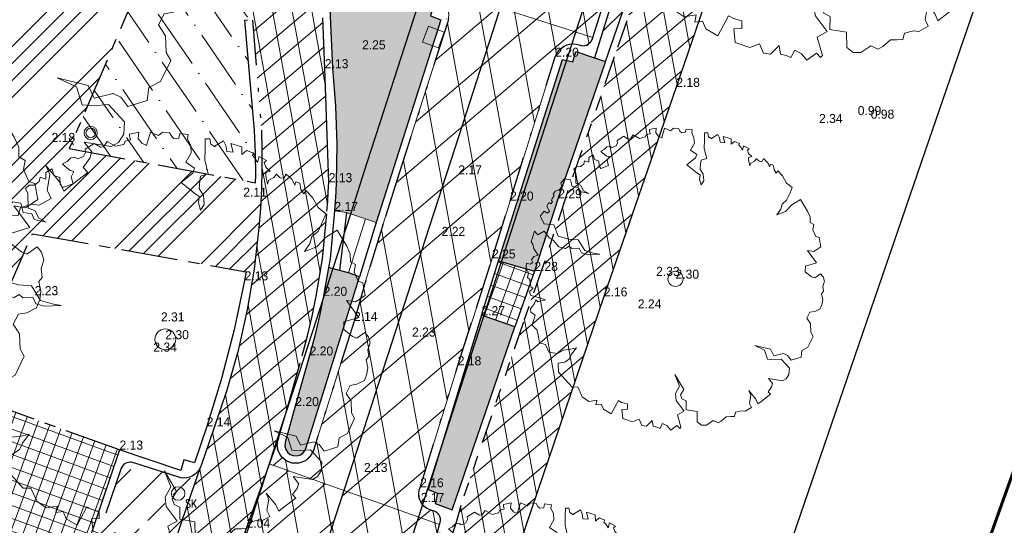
# Model space of a CAD drawing. Header units: metres. Extents: x 136326 to 137932, y 453212 to 454725.
# Tile 75 of 92: x 136736 to 136762, y 454309 to 454323. Entities that reach past the tile are written whole.
import ezdxf

# ---------------------------------------------------------------- set-up
doc = ezdxf.new("R2010")
doc.units = ezdxf.units.M
for name, pattern in [('CENTER__G5', [2.4, 1.5, -0.3, 0.3, -0.3]), ('DIVIDE__G5', [3.75, 1.5, -0.75, 0, -0.75, 0, -0.75]), ('PHANTOM__G5', [5.25, 1.5, -0.75, 0.75, -0.75, 0.75, -0.75]), ('XX-HIDDEN', [4, 2, -2])]:
    doc.linetypes.add(name, pattern=pattern)
for name, color, linetype, lineweight in [('-DR-alg-bladkaders viewports', 7, 'Continuous', 60), ('-DR-bs-boom', 253, 'Continuous', 13), ('-DR-v-gr-gras', 72, 'Continuous', 9), ('-DR-v-vh-arc-asfalt opbreken', 252, 'Continuous', 9), ('-DR-v-vh-arc-asfalt opbreken middengeleiders', 252, 'Continuous', 9), ('-DR-v-vh-arc-bss grijs keiformaat', 252, 'Continuous', 9), ('-DR-v-vh-arc-sbs df bruinrood', 252, 'Continuous', 9), ('-DR-v-vh-arc-tegels', 252, 'Continuous', 9), ('B-WE-VH-MATERIAALGRENS-G', 52, 'XX-HIDDEN', 13)]:
    doc.layers.add(name, color=color, linetype=linetype, lineweight=lineweight)
doc.layers.add('-DR-alg-hulplijnen hartlijn asfalt nieuwe fietsstraat', color=7, linetype='Continuous', true_color=0xad72b6, plot=False)
doc.layers.add('-DR-alg-hulplijnen kantverharding asfalt nieuwe fietsstraat', color=7, linetype='Continuous', true_color=0xff9429, plot=False)
for name, color, linetype in [('-DR-alg-projectgrens 1-200', 3, 'PROJECTGRENS_1-200'), ('-DR-bs-txt-hoogtemaat', 253, 'Continuous'), ('-DR-v-vh-band 10x20', 5, 'CENTER__G5'), ('-DR-v-vh-band 18-20x25', 5, 'DIVIDE__G5'), ('-DR-v-vh-band achterkant band', 1, 'Continuous'), ('-DR-v-vh-band RWS', 5, 'PHANTOM__G5'), ('-DR-v-vh-kantverharding', 4, 'Continuous'), ('-DR-v-vh-kantverharding asfalt fietspad', 2, 'Continuous')]:
    doc.layers.add(name, color=color, linetype=linetype)
for name, color, linetype, lineweight, true_color in [('-DR-v-vh-arc-asfalt fietspad', 7, 'Continuous', 9, 0xdfbfc7), ('B-ME-IE-MEUBILAIR_AFVALBAK-S', 1, 'Continuous', 0, 0xff0000), ('B-ME-IE-MEUBILAIR_STRAATKOLK-S', 1, 'Continuous', 0, 0xff0000), ('B-ME-IE-MEUBILAIR_TROTTOIRKOLK-S', 1, 'Continuous', 0, 0xff0000)]:
    doc.layers.add(name, color=color, linetype=linetype, lineweight=lineweight, true_color=true_color)
doc.styles.add('18_100', font='romans', dxfattribs={"width": 0.8, "height": 0.18})
doc.styles.add('18_200', font='romans', dxfattribs={"width": 0.8, "height": 0.36})
doc.styles.add('Drong', font='txt', dxfattribs={"height": 1.8})
doc.linetypes.add('PROJECTGRENS_1-200', pattern='A,0.32,-0.13,[133,ltypeshp.shx,S=0.13,R=0,X=-0.13,Y=0],-0.13,1.27', length=1.85)
pattern_1 = [(220.33562535, (0, 0), (0.3301045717, -0.388755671), []), (280.33562535, (0, 0), (0.5017245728, 0.0915011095), [])]
pattern_2 = [(220.33562535, (0, 0), (0.5825374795, -0.6860394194), []), (280.33562535, (0, 0), (0.885396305, 0.1614725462), [])]

# ---------------------------------------------------------------- blocks, each defined once
blk = doc.blocks.new('STRAATKOLK')
blk.add_ellipse((0, 0), major_axis=(-0.127, 0.127), ratio=1, start_param=3.926991, end_param=10.210176)
at = {"style": '18_100', "width": 0.8}
blk.add_text('SK', height=0.216, dxfattribs=at).set_placement((0.193, -0.375))
at = {"style": '18_200', "width": 0.8}
blk.add_attdef('HOOGTE', (0.29, 0.211), '', height=0.25, dxfattribs=at)
blk = doc.blocks.new('trottoirkolk')
blk.add_hatch(color=256).paths.add_polyline_path([(0.03, 0.15), (0.03, 0.42), (0.42, 0.42), (0.42, 0.15)])
blk.add_lwpolyline([(0, 0), (0, 0.45), (0.45, 0.45), (0.45, 0)], close=True)
blk = doc.blocks.new('afvalbak')
for radius in [0.175, 0.125]:
    blk.add_circle((0, 0), radius)
at = {"style": '18_200', "width": 0.8}
blk.add_attdef('HOOGTE', (0.236, 0.194), '', height=0.25, dxfattribs=at)
blk = doc.blocks.new('Boom bestaand 1')
blk.add_lwpolyline([(-0.0612, 0.3923), (-0.0736, 0.4117), (-0.087, 0.4225), (-0.0926, 0.4415), (-0.1106, 0.4615), (-0.1242, 0.4751), (-0.1453, 0.464), (-0.1728, 0.4611), (-0.1945, 0.4533), (-0.1892, 0.4456), (-0.2017, 0.4432), (-0.2068, 0.4444), (-0.2172, 0.4471), (-0.2235, 0.4396), (-0.2169, 0.4339), (-0.2271, 0.4339), (-0.2331, 0.433), (-0.2499, 0.4257), (-0.2427, 0.4167), (-0.2476, 0.4092), (-0.2589, 0.4043), (-0.2544, 0.3953), (-0.2533, 0.3814), (-0.2458, 0.3746), (-0.266, 0.3788), (-0.2728, 0.3822), (-0.2717, 0.3934), (-0.2848, 0.3874), (-0.2965, 0.3882), (-0.2987, 0.3953), (-0.3145, 0.3822), (-0.3029, 0.3735), (-0.3141, 0.372), (-0.3232, 0.3686), (-0.3277, 0.3731), (-0.3404, 0.3607), (-0.3359, 0.3465), (-0.3526, 0.3537), (-0.3703, 0.3325), (-0.3491, 0.329), (-0.3569, 0.3156), (-0.371, 0.3198), (-0.3837, 0.3191), (-0.3802, 0.2951), (-0.3781, 0.2944), (-0.3887, 0.2873), (-0.4014, 0.2902), (-0.4056, 0.2803), (-0.3837, 0.2704), (-0.359, 0.2591), (-0.3251, 0.2535), (-0.3272, 0.2337), (-0.318, 0.228), (-0.3011, 0.2189), (-0.282, 0.2224), (-0.2608, 0.2153), (-0.2523, 0.2012), (-0.27, 0.204), (-0.2834, 0.2118), (-0.2947, 0.2047), (-0.3322, 0.185), (-0.3413, 0.2203), (-0.3505, 0.2287), (-0.3724, 0.2146), (-0.388, 0.2358), (-0.4042, 0.2415), (-0.4226, 0.2415), (-0.4315, 0.2467), (-0.4416, 0.2292), (-0.4325, 0.2224), (-0.436, 0.2111), (-0.4423, 0.2083), (-0.453, 0.2067), (-0.4613, 0.1921), (-0.4572, 0.18), (-0.4671, 0.1702), (-0.4727, 0.1652), (-0.4473, 0.144), (-0.4565, 0.1356), (-0.4706, 0.132), (-0.484, 0.1398), (-0.4883, 0.1172), (-0.4847, 0.1158), (-0.4748, 0.1137), (-0.477, 0.101), (-0.4713, 0.0946), (-0.4748, 0.0748), (-0.4932, 0.0607), (-0.4854, 0.0473), (-0.4875, 0.0402), (-0.5017, 0.0304), (-0.4974, 0.0049), (-0.4897, 0.0021), (-0.4832, -0.006), (-0.4832, -0.0211), (-0.4886, -0.0247), (-0.4921, -0.0353), (-0.4877, -0.0469), (-0.4868, -0.0593), (-0.4797, -0.0567), (-0.4646, -0.0487), (-0.4592, -0.0416), (-0.4495, -0.0531), (-0.4326, -0.0549), (-0.4342, -0.0824), (-0.4439, -0.0844), (-0.4591, -0.0789), (-0.4694, -0.0898), (-0.4853, -0.0874), (-0.4835, -0.1044), (-0.469, -0.1108), (-0.4787, -0.1222), (-0.4698, -0.128), (-0.4666, -0.142), (-0.4712, -0.1535), (-0.4673, -0.1649), (-0.4544, -0.1649), (-0.422, -0.1781), (-0.41, -0.1658), (-0.3893, -0.1644), (-0.3736, -0.1512), (-0.391, -0.1753), (-0.4052, -0.1753), (-0.417, -0.1934), (-0.4393, -0.1893), (-0.4502, -0.206), (-0.443, -0.2225), (-0.4293, -0.2254), (-0.424, -0.2366), (-0.4254, -0.251), (-0.4188, -0.2613), (-0.4123, -0.2603), (-0.4066, -0.2696), (-0.4013, -0.2747), (-0.3966, -0.2735), (-0.3925, -0.2806), (-0.3993, -0.2847), (-0.3905, -0.2962), (-0.3764, -0.2947), (-0.3703, -0.2952), (-0.369, -0.3047), (-0.3739, -0.3072), (-0.379, -0.3111), (-0.3686, -0.3301), (-0.3402, -0.3274), (-0.325, -0.2991), (-0.284, -0.3012), (-0.2611, -0.2728), (-0.2463, -0.245), (-0.2054, -0.239), (-0.1868, -0.2166), (-0.1743, -0.1981), (-0.1896, -0.2363), (-0.2027, -0.2526), (-0.2201, -0.2532), (-0.2283, -0.2756), (-0.2392, -0.281), (-0.237, -0.2947), (-0.2507, -0.3132), (-0.2791, -0.3219), (-0.2898, -0.3304), (-0.3173, -0.3368), (-0.3146, -0.3612), (-0.3304, -0.3661), (-0.3025, -0.3907), (-0.2927, -0.3885), (-0.278, -0.3918), (-0.2529, -0.3874), (-0.2548, -0.4016), (-0.2471, -0.4137), (-0.2373, -0.413), (-0.2359, -0.4235), (-0.244, -0.4329), (-0.2234, -0.4441), (-0.2184, -0.4397), (-0.2103, -0.44), (-0.1991, -0.4488), (-0.19, -0.4441), (-0.1778, -0.4485), (-0.164, -0.4505), (-0.1606, -0.4451), (-0.1549, -0.4573), (-0.1555, -0.4613), (-0.14, -0.4627), (-0.1312, -0.4505), (-0.1096, -0.4259), (-0.1073, -0.4238), (-0.1116, -0.4488), (-0.1194, -0.4525), (-0.1103, -0.462), (-0.0992, -0.4807), (-0.089, -0.4841), (-0.0747, -0.4752), (-0.0482, -0.4977), (-0.0278, -0.4895), (-0.0108, -0.4916), (0.0157, -0.4977), (0.0286, -0.4827), (0.0558, -0.482), (0.072, -0.457), (0.069, -0.4349), (0.0757, -0.4119), (0.0796, -0.3924), (0.0927, -0.4156), (0.1039, -0.4278), (0.1075, -0.4466), (0.1025, -0.468), (0.1299, -0.4785), (0.1933, -0.4575), (0.2001, -0.44), (0.2363, -0.4392), (0.2587, -0.4253), (0.2652, -0.3991), (0.2784, -0.4081), (0.2832, -0.3913), (0.3018, -0.3913), (0.3264, -0.3733), (0.2952, -0.3338), (0.3048, -0.3266), (0.3174, -0.3112), (0.333, -0.3182), (0.3264, -0.335), (0.3552, -0.3436), (0.3781, -0.3189), (0.3793, -0.296), (0.4017, -0.296), (0.4096, -0.2826), (0.4002, -0.2572), (0.4186, -0.2622), (0.4261, -0.2522), (0.4345, -0.2443), (0.4231, -0.2298), (0.4365, -0.2194), (0.4544, -0.2139), (0.448, -0.1886), (0.4609, -0.1841), (0.4584, -0.1786), (0.4161, -0.1731), (0.4136, -0.1478), (0.3708, -0.1582), (0.3489, -0.1512), (0.3315, -0.1289), (0.2902, -0.1279), (0.3474, -0.1209), (0.3593, -0.1378), (0.3737, -0.1384), (0.3856, -0.1284), (0.4119, -0.1403), (0.4319, -0.109), (0.4632, -0.1221), (0.4795, -0.1133), (0.4858, -0.0977), (0.4808, -0.0718), (0.4943, -0.0594), (0.4931, -0.0482), (0.4862, -0.0269), (0.4918, -0.0131), (0.4962, -0.0015), (0.4851, 0.0073), (0.4884, 0.0283), (0.494, 0.0383), (0.4918, 0.0615), (0.4763, 0.0609), (0.4531, 0.0758), (0.4365, 0.0758), (0.4719, 0.0863), (0.489, 0.0863), (0.4862, 0.0979), (0.4761, 0.1368), (0.4651, 0.1329), (0.455, 0.15), (0.4464, 0.1571), (0.4261, 0.1516), (0.4511, 0.1914), (0.4495, 0.2054), (0.4402, 0.2194), (0.4215, 0.2288), (0.3832, 0.2155), (0.3754, 0.1921), (0.3661, 0.1742), (0.3341, 0.1773), (0.3068, 0.1532), (0.3395, 0.1968), (0.3637, 0.1976), (0.3692, 0.2304), (0.3801, 0.2397), (0.3996, 0.2444), (0.4034, 0.279), (0.3842, 0.2903), (0.3824, 0.313), (0.3563, 0.3433), (0.3406, 0.3414), (0.3141, 0.3521), (0.2925, 0.3482), (0.2787, 0.3649), (0.2826, 0.3806), (0.2817, 0.4012), (0.2696, 0.4131), (0.256, 0.4212), (0.2376, 0.4248), (0.2327, 0.4339), (0.2168, 0.4384), (0.2036, 0.45), (0.1887, 0.4518), (0.1757, 0.4483), (0.1806, 0.4248), (0.1727, 0.4169), (0.1492, 0.4041), (0.1325, 0.412), (0.1367, 0.4496), (0.0873, 0.4385), (0.0991, 0.4571), (0.0942, 0.4846), (0.0638, 0.4915), (0.0559, 0.4826), (0.0314, 0.4826), (0.0166, 0.4925), (0.0058, 0.4836), (-0.0114, 0.491), (-0.0324, 0.4905), (-0.0772, 0.485), (-0.0717, 0.4517), (-0.0599, 0.4236), (-0.0612, 0.3923)])
blk.add_circle((0, 0), 0.0251)

msp = doc.modelspace()

# ---------------------------------------------------------------- hatches: boundary and pattern name
at = {"layer": '-DR-v-gr-gras'}
h = msp.add_hatch(dxfattribs=at)
h.set_pattern_fill('ANSI36', color=256, scale=0.2, angle=79.41894637)
h.paths.add_polyline_path([(136752.658, 454357.072), (136749.022, 454358.598), (136744.191, 454345.141), (136740.396, 454334.716), (136742.367, 454330.253), (136740.478, 454325.977), (136737.585, 454319.225), (136742.526, 454318.312), (136742.533, 454318.517), (136742.528, 454319.108), (136742.499, 454319.698), (136742.241, 454322.627), (136742.314, 454322.633), (136742.314, 454322.633), (136742.296, 454323.092), (136742.326, 454323.443), (136742.366, 454323.793), (136742.416, 454324.141), (136742.54, 454324.809), (136742.701, 454325.469), (136742.897, 454326.12), (136745.918, 454335.69)])
at = {"layer": '-DR-v-vh-arc-asfalt fietspad', "transparency": 33554687}
h = msp.add_hatch(dxfattribs=at)
h.set_pattern_fill('AVH-ASFALT', color=256, scale=0.51, angle=90, pattern_type=2)
h.set_pattern_definition(pattern_1)
h.paths.add_polyline_path([(136795.234, 454446.627), (136793.478, 454447.191), (136793.398, 454446.942), (136790.452, 454437.726), (136787.93, 454429.602), (136784.119, 454417.634), (136780.338, 454405.709), (136775.837, 454391.431), (136773.793, 454385.186), (136773.654, 454384.73), (136773.377, 454383.827), (136773.049, 454382.793), (136772.918, 454382.326), (136769.027, 454369.951), (136766.783, 454362.764), (136765.361, 454358.444), (136764.46, 454355.764), (136763.538, 454353.091), (136762.595, 454350.426), (136761.846, 454348.358), (136761.085, 454346.294), (136760.31, 454344.235), (136756.421, 454333.902), (136755.049, 454330.133), (136754.102, 454327.564), (136752.04, 454321.65), (136750.785, 454318.021), (136750.15, 454316.091), (136749.63, 454314.614), (136747.971, 454309.76), (136747.85, 454309.306), (136746.856, 454306.352), (136748.532, 454305.788), (136751.765, 454315.298), (136753.688, 454320.853), (136754.727, 454323.902), (136756.8, 454329.822), (136758.11, 454333.386), (136759.528, 454337.09), (136761.189, 454341.572), (136763.389, 454347.563), (136765.513, 454353.58), (136767.563, 454359.624), (136768.619, 454362.837), (136769.653, 454366.057), (136770.666, 454369.283), (136774.268, 454380.756), (136774.972, 454382.974), (136777.928, 454392.335), (136782.771, 454407.587), (136786.31, 454418.642), (136789.486, 454428.897), (136791.038, 454433.589), (136791.392, 454434.668), (136791.521, 454435.052), (136791.854, 454436.065), (136792.812, 454438.968), (136793.109, 454439.971)])
h = msp.add_hatch(dxfattribs=at)
h.set_pattern_fill('AVH-ASFALT', color=256, scale=0.51, angle=90, pattern_type=2)
h.set_pattern_definition(pattern_1)
h.paths.add_polyline_path([(136753.541, 454353.722), (136754.932, 454358.149), (136757.689, 454366.902), (136759.922, 454374.052), (136762.949, 454383.603), (136763.248, 454384.523), (136764.294, 454387.873), (136765.035, 454390.182), (136766.246, 454394), (136767.133, 454396.794), (136768.954, 454402.555), (136773.515, 454417.003), (136778.006, 454431.259), (136778.724, 454433.389), (136780.691, 454439.65), (136779.024, 454440.176), (136778.994, 454440.082), (136778.041, 454437.014), (136777.07, 454434.078), (136776.863, 454433.398), (136775.867, 454430.293), (136775.659, 454429.635), (136773.713, 454423.434), (136769.461, 454409.947), (136765.738, 454398.228), (136763.321, 454390.572), (136762.528, 454388.058), (136761.709, 454385.519), (136759.005, 454376.893), (136756.173, 454367.897), (136753.39, 454359.077), (136746.001, 454335.658), (136743.005, 454326.103), (136742.807, 454325.459), (136742.646, 454324.805), (136742.524, 454324.143), (136742.476, 454323.798), (136742.438, 454323.451), (136742.411, 454323.104), (136742.448, 454322.644), (136742.681, 454319.707), (136742.694, 454319.188), (136742.694, 454318.67), (136742.681, 454318.151), (136742.654, 454317.633), (136742.615, 454317.116), (136742.477, 454315.918), (136742.471, 454315.919), (136742.305, 454314.941), (136742.063, 454313.869), (136741.764, 454312.811), (136741.521, 454312.096), (136743.136, 454311.546), (136743.383, 454312.385), (136743.763, 454313.728), (136743.905, 454314.251), (136744.028, 454314.779), (136744.134, 454315.31), (136744.306, 454316.298), (136744.421, 454317.563), (136744.44, 454317.817), (136744.455, 454318.071), (136744.467, 454318.326), (136744.436, 454319.333), (136744.402, 454320.341), (136744.365, 454321.348), (136744.338, 454322.016), (136744.31, 454322.685), (136744.28, 454323.353), (136744.284, 454323.682), (136744.306, 454324.011), (136744.346, 454324.338), (136744.407, 454324.674), (136744.487, 454325.006), (136744.587, 454325.332), (136748.034, 454336.281)])
h = msp.add_hatch(dxfattribs=at)
h.set_pattern_fill('AVH-ASFALT', color=256, scale=0.51, angle=90, pattern_type=2)
h.set_pattern_definition(pattern_1)
h.paths.add_polyline_path([(136734.876, 454287.873), (136737.744, 454296.327), (136738.965, 454300.016), (136742.289, 454309.165), (136743.136, 454311.546), (136741.521, 454312.096), (136741.41, 454311.771), (136741.094, 454310.847), (136741.069, 454310.774), (136741.069, 454310.774), (136740.724, 454309.772), (136736.704, 454297.935), (136732.877, 454286.614), (136729.442, 454276.568), (136727.249, 454270.075), (136724.582, 454262.302), (136723.485, 454259.033), (136724.848, 454258.563), (136725.964, 454261.8), (136731.206, 454277.146)])
at = {"layer": '-DR-v-vh-arc-asfalt opbreken'}
h = msp.add_hatch(dxfattribs=at)
h.set_pattern_fill('AVH-ASFALT_LAAG1-D', color=256, scale=30, angle=90, pattern_type=2)
h.set_pattern_definition(pattern_2)
edge = h.paths.add_edge_path()
edge.add_line((136770.545, 454397.834), (136770.149, 454397.959))
edge.add_line((136770.149, 454397.959), (136769.523, 454395.971))
edge.add_line((136769.523, 454395.971), (136767.546, 454389.831))
edge.add_line((136767.546, 454389.831), (136765.437, 454383.135))
edge.add_line((136765.437, 454383.135), (136764.993, 454381.745))
edge.add_line((136764.993, 454381.745), (136761.967, 454372.117))
edge.add_line((136761.967, 454372.117), (136761.967, 454372.116))
edge.add_line((136761.967, 454372.116), (136760.035, 454366.045))
edge.add_line((136760.035, 454366.045), (136756.942, 454356.149))
edge.add_line((136756.942, 454356.149), (136746.648, 454323.458))
edge.add_line((136746.648, 454323.458), (136746.94, 454323.357))
edge.add_arc((132463.741, 455704.591), 4500.4, 342.126672, 342.475503)
edge.add_line((136755.27, 454349.46), (136770.545, 454397.834))
edge = h.paths.add_edge_path()
edge.add_line((136774.881, 454396.472), (136772.548, 454397.205))
edge.add_line((136772.548, 454397.205), (136757.272, 454348.827))
edge.add_arc((132463.741, 455704.591), 4502.5, 342.129926, 342.475503, ccw=False)
edge.add_line((136749.017, 454322.956), (136751.47, 454322.165))
edge.add_line((136751.47, 454322.165), (136753.209, 454327.695))
edge.add_line((136753.209, 454327.695), (136764.4, 454363.196))
edge.add_line((136764.4, 454363.196), (136766.738, 454370.66))
edge.add_line((136766.738, 454370.66), (136771.102, 454384.558))
edge.add_line((136771.102, 454384.558), (136773.559, 454392.315))
edge.add_line((136773.559, 454392.315), (136774.881, 454396.472))
h.paths.add_polyline_path([(136773.151, 454399.112), (136775.487, 454398.379), (136778.093, 454406.577), (136781.805, 454418.333), (136785.308, 454429.373), (136780.56, 454430.88), (136776.152, 454416.917), (136771.323, 454401.688), (136770.749, 454399.866), (136771.147, 454399.742), (136774.961, 454411.82), (136776.964, 454411.188)])
h = msp.add_hatch(dxfattribs=at)
h.set_pattern_fill('AVH-ASFALT_LAAG1-D', color=256, scale=30, angle=90, pattern_type=2)
h.set_pattern_definition(pattern_2)
edge = h.paths.add_edge_path()
edge.add_line((136747.625, 454322.584), (136746.338, 454318.565))
edge.add_line((136746.338, 454318.565), (136745.914, 454317.223))
edge.add_line((136745.914, 454317.223), (136745.453, 454315.735))
edge.add_line((136745.453, 454315.735), (136745.138, 454314.647))
edge.add_line((136745.138, 454314.647), (136744.06, 454311.215))
edge.add_arc((136743.593, 454311.367), 0.491, 158.6028, 341.9706, ccw=False)
edge.add_line((136743.136, 454311.546), (136742.891, 454310.858))
edge.add_line((136742.891, 454310.858), (136747.409, 454309.251))
edge.add_arc((136747.169, 454309.362), 0.265, 335.1453, 428.1317)
edge.add_line((136747.268, 454309.608), (136747.204, 454309.625))
edge.add_arc((136747.305, 454310.062), 0.448, 167.3565, 256.9536, ccw=False)
edge.add_line((136746.868, 454310.16), (136746.892, 454310.236))
edge.add_line((136746.892, 454310.236), (136747.89, 454313.469))
edge.add_line((136747.89, 454313.469), (136748.383, 454314.998))
edge.add_line((136748.383, 454314.998), (136748.799, 454316.304))
edge.add_line((136748.799, 454316.304), (136749.278, 454317.839))
edge.add_line((136749.278, 454317.839), (136750.478, 454321.653))
edge.add_arc((136750.956, 454321.492), 0.505, 80.9967, 161.3489, ccw=False)
edge.add_line((136751.035, 454321.99), (136751.162, 454321.955))
edge.add_arc((136751.215, 454322.208), 0.259, 258.326, 350.3663)
edge.add_line((136751.47, 454322.165), (136749.017, 454322.956))
edge.add_line((136749.017, 454322.956), (136752.702, 454334.481))
edge.add_line((136752.702, 454334.481), (136750.714, 454335.116))
edge.add_line((136750.714, 454335.116), (136746.939, 454323.356))
edge.add_line((136746.939, 454323.356), (136747.352, 454323.215))
edge.add_arc((136747.135, 454322.746), 0.517, -18.3139, 65.105, ccw=False)
h = msp.add_hatch(dxfattribs=at)
h.set_pattern_fill('AVH-ASFALT_LAAG1-D', color=256, scale=30, angle=90, pattern_type=2)
h.set_pattern_definition(pattern_2)
edge = h.paths.add_edge_path()
edge.add_arc((132463.741, 455704.591), 4500.4, 341.57699, 341.958405)
edge.add_line((136742.865, 454310.784), (136742.289, 454309.165))
edge.add_line((136742.289, 454309.165), (136738.965, 454300.016))
edge.add_line((136738.965, 454300.016), (136737.744, 454296.327))
edge.add_line((136737.744, 454296.327), (136734.876, 454287.873))
edge.add_line((136734.876, 454287.873), (136733.041, 454282.509))
edge.add_line((136733.041, 454282.509), (136733.492, 454282.329))
edge = h.paths.add_edge_path()
edge.add_line((136747.409, 454309.251), (136744.868, 454310.155))
edge.add_arc((132463.741, 455704.591), 4502.5, 341.575412, 341.958686, ccw=False)
edge.add_line((136735.445, 454281.548), (136737.737, 454280.631))
edge.add_line((136737.737, 454280.631), (136737.993, 454281.441))
edge.add_line((136737.993, 454281.441), (136740.971, 454290.213))
edge.add_line((136740.971, 454290.213), (136743.809, 454298.559))
edge.add_line((136743.809, 454298.559), (136747.278, 454308.773))
edge.add_line((136747.278, 454308.773), (136747.409, 454309.251))
h = msp.add_hatch(dxfattribs=at)
h.set_pattern_fill('AVH-ASFALT_LAAG1-D', color=256, scale=30, angle=90, pattern_type=2)
h.set_pattern_definition([(220.33563, (136419.718, 453326.2367), (0.5825375, -0.6860394), []), (280.33563, (136419.718, 453326.2367), (0.8853963, 0.16147255), [])])
edge = h.paths.add_edge_path()
edge.add_line((136744.868, 454310.155), (136742.891, 454310.858))
edge.add_line((136742.891, 454310.858), (136742.865, 454310.784))
edge.add_arc((132463.741, 455704.591), 4500.4, 341.57699, 341.958405, ccw=False)
edge.add_line((136733.492, 454282.329), (136735.445, 454281.548))
edge.add_arc((132463.741, 455704.591), 4502.5, 341.575412, 341.958686)
at = {"layer": '-DR-v-vh-arc-asfalt opbreken middengeleiders'}
h = msp.add_hatch(color=256, dxfattribs=at)
h.dxf.hatch_style = 1
h.paths.add_polyline_path([(136744.566, 454321.349), (136744.649, 454320.344), (136744.682, 454319.337), (136744.665, 454318.329), (136744.653, 454318.074), (136744.638, 454317.82), (136744.619, 454317.566), (136744.939, 454317.525), (136745.442, 454317.357), (136745.727, 454317.261), (136747.441, 454322.639), (136747.168, 454322.737), (136747.251, 454323.017), (136744.502, 454323.967), (136748.342, 454336.178), (136754.852, 454356.779), (136758.06, 454366.951), (136759.824, 454372.578), (136759.594, 454372.65), (136757.776, 454366.828), (136754.632, 454356.859), (136748.122, 454336.279), (136744.678, 454325.292), (136744.576, 454324.975), (136744.495, 454324.652), (136744.435, 454324.324), (136744.397, 454323.996), (136744.38, 454323.667), (136744.384, 454323.337), (136744.48, 454323.324)])
h = msp.add_hatch(color=256, dxfattribs=at)
h.dxf.hatch_style = 1
h.paths.add_polyline_path([(136750.557, 454317.902), (136751.812, 454321.531), (136751.52, 454321.63), (136751.02, 454321.795), (136750.939, 454321.521), (136750.671, 454321.586), (136748.974, 454316.245), (136749.922, 454315.972)])
h = msp.add_hatch(color=256, dxfattribs=at)
h.dxf.hatch_style = 1
h.paths.add_polyline_path([(136745.282, 454315.818), (136744.992, 454315.922), (136744.753, 454315.991), (136744.465, 454316.069), (136744.332, 454315.313), (136744.226, 454314.782), (136744.103, 454314.254), (136743.961, 454313.731), (136743.581, 454312.388), (136743.309, 454311.426), (136743.302, 454311.334), (136743.326, 454311.241), (136743.374, 454311.168), (136743.442, 454311.111), (136743.526, 454311.078), (136743.626, 454311.074), (136743.72, 454311.103), (136743.796, 454311.158), (136743.844, 454311.224), (136743.869, 454311.293)])
h = msp.add_hatch(color=256, dxfattribs=at)
h.dxf.hatch_style = 1
h.paths.add_polyline_path([(136749.402, 454314.495), (136748.518, 454314.803), (136747.102, 454310.177), (136747.355, 454310.085), (136747.287, 454309.813), (136747.743, 454309.641)])
at = {"layer": '-DR-v-vh-arc-bss grijs keiformaat'}
h = msp.add_hatch(dxfattribs=at)
h.set_pattern_fill('ANSI33', color=256, scale=0.2)
h.paths.add_polyline_path([(136765.178, 454358.494), (136766.553, 454362.815), (136764.959, 454363.325), (136764.861, 454363.056), (136764.56, 454363.152), (136753.381, 454327.625), (136751.52, 454321.63), (136751.812, 454321.531), (136753.824, 454327.352), (136754.85, 454330.195), (136756.246, 454333.989), (136760.131, 454344.293), (136760.895, 454346.343), (136761.648, 454348.397), (136762.391, 454350.455), (136763.338, 454353.128), (136764.267, 454355.808)])
h = msp.add_hatch(dxfattribs=at)
h.set_pattern_fill('ANSI33', color=256, scale=0.2)
h.paths.add_polyline_path([(136736.704, 454297.935), (136740.724, 454309.772), (136741.069, 454310.774), (136741.029, 454310.702), (136740.98, 454310.64), (136740.922, 454310.586), (136740.855, 454310.543), (136740.781, 454310.511), (136740.703, 454310.492), (136740.623, 454310.485), (136740.543, 454310.493), (136740.465, 454310.513), (136739.316, 454310.876), (136739.278, 454310.892), (136739.237, 454310.901), (136739.196, 454310.904), (136739.154, 454310.9), (136739.114, 454310.89), (136739.064, 454310.867), (136739.02, 454310.833), (136738.984, 454310.791), (136738.958, 454310.743), (136738.943, 454310.69), (136734.732, 454298.325), (136731.28, 454287.997), (136731.255, 454287.959), (136731.239, 454287.916), (136731.232, 454287.871), (136731.235, 454287.825), (136731.251, 454287.773), (136731.28, 454287.727), (136731.319, 454287.689), (136731.372, 454287.663), (136732.576, 454287.22), (136732.683, 454287.174), (136732.756, 454287.122), (136732.812, 454287.064), (136732.866, 454286.977), (136732.882, 454286.937), (136732.894, 454286.896), (136732.903, 454286.854), (136732.908, 454286.773), (136732.9, 454286.692), (136732.877, 454286.614)])
at = {"layer": '-DR-v-vh-arc-sbs df bruinrood'}
h = msp.add_hatch(dxfattribs=at)
h.set_pattern_fill('ANSI34', color=256, scale=0.1)
h.paths.add_polyline_path([(136742.367, 454330.253), (136740.396, 454334.716), (136744.191, 454345.141), (136748.406, 454356.884), (136746.901, 454357.424), (136744.272, 454358.558), (136742.21, 454353.91), (136742.36, 454353.85), (136742.123, 454353.256), (136741.571, 454353.512), (136738.917, 454347.442), (136735.404, 454339.457), (136727.668, 454342.876), (136721.306, 454329.867), (136721.262, 454329.766), (136721.45, 454329.696), (136725.15, 454328.15), (136723.886, 454324.983), (136720.037, 454326.47), (136719.868, 454326.534), (136718.015, 454322.242), (136726.702, 454318.486), (136728.138, 454317.854), (136728.559, 454318.811), (136732.024, 454317.268), (136730.808, 454314.401), (136734.788, 454312.713), (136735.875, 454315.276), (136736.606, 454316.964), (136742.279, 454315.951), (136742.471, 454315.919), (136742.489, 454316.024), (136742.615, 454317.116), (136742.654, 454317.633), (136742.681, 454318.151), (136742.685, 454318.308), (136742.526, 454318.312), (136737.585, 454319.225), (136740.478, 454325.977)])
at = {"layer": '-DR-v-vh-arc-tegels'}
h = msp.add_hatch(dxfattribs=at)
h.set_pattern_fill('ANSI37', color=256, scale=0.1, angle=295.01)
h.paths.add_polyline_path([(136749.922, 454315.972), (136748.974, 454316.245), (136748.518, 454314.803), (136749.402, 454314.495)])
h = msp.add_hatch(dxfattribs=at)
h.set_pattern_fill('ANSI37', color=256, scale=0.1, angle=295.01)
h.paths.add_polyline_path([(136731.07, 454301.228), (136730.369, 454299.534), (136732.585, 454298.637), (136730.541, 454293.269), (136729.917, 454291.033), (136728.252, 454287.312), (136727.723, 454285.889), (136727.692, 454285.699), (136728.43, 454285.812), (136730.389, 454285.776), (136730.403, 454285.867), (136732.119, 454285.814), (136732.123, 454285.826), (136732.382, 454285.737), (136732.703, 454286.65), (136732.417, 454286.752), (136732.515, 454287.034), (136731.37, 454287.432), (136730.898, 454287.605), (136734.597, 454298.452), (136738.917, 454311.235), (136734.788, 454312.713), (136731.796, 454313.657), (136729.723, 454308.906)])

# ---------------------------------------------------------------- linework, layer by layer
at = {"layer": '-DR-alg-bladkaders viewports'}
msp.add_lwpolyline([(136823.357, 454480.592), (136757.911, 454297.452), (136709.237, 454314.846), (136774.682, 454497.986)], close=True, dxfattribs=at)
at = {"layer": '-DR-alg-hulplijnen hartlijn asfalt nieuwe fietsstraat'}
msp.add_lwpolyline([(136781.314, 454424.963), (136757.272, 454348.827, -0.010389), (136697.245, 454171.637), (136619.145, 453955.95), (136588.279, 453870.709), (136579.713, 453847.052, 0.004102), (136571.537, 453823.883, -0.004267), (136562.996, 453799.701), (136431.623, 453437.641, 0.002152), (136391.004, 453324.177), (136379.088, 453290.434), (136365.735, 453256.179), (136360.793, 453242.184)], format="xyb", dxfattribs=at)
at = {"layer": '-DR-alg-hulplijnen kantverharding asfalt nieuwe fietsstraat'}
for points in [[(136782.187, 454454.718), (136782.781, 454444.488, -0.091214), (136782.11, 454439.102), (136781.823, 454438.194), (136779.415, 454430.566), (136779.372, 454430.431, 0.080612), (136779.141, 454428.846), (136779.165, 454427.314, -0.080612), (136778.934, 454425.729), (136779.311, 454425.596), (136755.27, 454349.46, -0.010389), (136695.271, 454172.352)], [(136795.319, 454446.893, -0.11334), (136791.441, 454440.346), (136791.377, 454440.278, 0.112567), (136788.005, 454434.524), (136786.047, 454428.323, -0.080612), (136785.326, 454426.893), (136784.418, 454425.641, 0.080611), (136783.698, 454424.211), (136783.316, 454424.331), (136759.275, 454348.195, -0.010389), (136699.22, 454170.922)]]:
    msp.add_lwpolyline(points, format="xyb", dxfattribs=at)
at = {"layer": '-DR-alg-projectgrens 1-200', "flags": 128}
msp.add_lwpolyline([(136672.431, 453896.561), (136667.194, 453897.489), (136645.076, 453905.171), (136624.477, 453912.593), (136625.184, 453914.831), (136624.39, 453916.757), (136621.163, 453919.31), (136624.07, 453927.399), (136623.281, 453929.136), (136623.21, 453929.192), (136624.085, 453931.643), (136629.304, 453946.51), (136630.541, 453950.147), (136638.492, 453971.96), (136644.073, 453987.263), (136644.824, 453989.705), (136651.204, 454007.423), (136658.506, 454027.642), (136665.47, 454047.006), (136669.496, 454058.357), (136675.354, 454074.419), (136676.258, 454077.094), (136678.747, 454083.756), (136682.526, 454094.171), (136686.101, 454103.639), (136687.039, 454106.475), (136697.795, 454137.242), (136697.717, 454137.253), (136705.555, 454159.78), (136713.078, 454181.729), (136719.605, 454200.719), (136727.498, 454223.752), (136730.581, 454232.718), (136734.46, 454243.959), (136738.033, 454254.306), (136742.183, 454266.266), (136750.568, 454290.842), (136760.393, 454319.456), (136770.666, 454349.328), (136772.713, 454355.238), (136774.612, 454360.473), (136776.998, 454367), (136784.306, 454387.208), (136790.339, 454404.083), (136797.311, 454423.36), (136807.058, 454450.093), (136800.646, 454453.198), (136785.078, 454462.694), (136769.745, 454470.235), (136763.463, 454464.393), (136767.222, 454456.488), (136768.447, 454452.902), (136769.612, 454448.539), (136767.19, 454443.604), (136763.98, 454431.785), (136763.498, 454430.807), (136764.785, 454430.222), (136759.65, 454419.865), (136760.207, 454419.614), (136758.305, 454415.755), (136757.433, 454413.928), (136755.514, 454410.037), (136754.993, 454410.292), (136749.872, 454399.962), (136748.616, 454400.585), (136748.548, 454400.448), (136744.287, 454402.547), (136738.76, 454389.718), (136744.829, 454387.062), (136753.517, 454383.259), (136750.445, 454376.232), (136747.3, 454368.999), (136747.702, 454368.821), (136745.421, 454363.658), (136743.771, 454359.882), (136741.474, 454354.715), (136741.107, 454354.878), (136737.945, 454347.853), (136734.86, 454340.776), (136727.193, 454344.181), (136720.397, 454330.285), (136716.705, 454321.73), (136725.346, 454317.886), (136722.199, 454310.807), (136718.145, 454301.488), (136714.131, 454292.713), (136709.748, 454294.641), (136707.09, 454288.607), (136709.573, 454287.506), (136709.53, 454287.41), (136709.617, 454287.371), (136709.424, 454286.945), (136712.118, 454285.768), (136724.405, 454280.406), (136724.395, 454280.372), (136724.56, 454280.301), (136719.327, 454264.621), (136718.554, 454264.279), (136712.149, 454267.043), (136705.337, 454251.495), (136713.155, 454248.122), (136713.63, 454247.107), (136703.363, 454216.017), (136702.53, 454215.665), (136698.406, 454217.526), (136692.762, 454204.705), (136698.169, 454202.287), (136696.085, 454197.547), (136697.116, 454197.066), (136693.34, 454185.771), (136691.21, 454179.799), (136691.154, 454179.818), (136689.257, 454174.47), (136688.677, 454172.922), (136686.645, 454167.859), (136686.793, 454167.806), (136683.499, 454158.729), (136679.62, 454148.161), (136677.544, 454142.392), (136675.601, 454137.021), (136671.76, 454126.401), (136667.085, 454113.483), (136666.31, 454113.053), (136658.978, 454114.558), (136655.858, 454098.89), (136661.092, 454097.825), (136661.269, 454097.519), (136621.35, 453987.863), (136615.212, 453990.581), (136612.094, 453983.671), (136608.8, 453985.139), (136606.115, 453979.27), (136610.368, 453977.386), (136616.099, 453974.911), (136616.418, 453974.217), (136608.394, 453952.136), (136599.91, 453929.479), (136596.333, 453930.847), (136596.703, 453931.801), (136592.691, 453933.357), (136592.582, 453933.111), (136587.167, 453935.208), (136587.113, 453935.101), (136586.908, 453935.2), (136584.73, 453936.252), (136573.42, 453911.897), (136576.906, 453910.227), (136577.755, 453910.817), (136581.71, 453908.923), (136581.78, 453907.891), (136588.355, 453904.743), (136581.357, 453890.288), (136584.408, 453889.218), (136581.92, 453882.301), (136582.601, 453881.581), (136581.142, 453877.478), (136580.13, 453877.281), (136578.301, 453872.104), (136578.986, 453871.382), (136577.526, 453867.309), (136576.539, 453867.19), (136574.654, 453861.99), (136575.357, 453861.219), (136573.859, 453857.098), (136572.823, 453856.858), (136568.249, 453844.056), (136569.051, 453843.723), (136568.246, 453841.986), (136569.916, 453841.29), (136566.692, 453833.862), (136560.757, 453836.486), (136555.193, 453823.556), (136563.207, 453820.33), (136562.244, 453817.938), (136562.059, 453818.012), (136558.019, 453808.014), (136558.218, 453807.935), (136557.146, 453805.252), (136555.477, 453804.556), (136553.671, 453802.5), (136552.612, 453799.698), (136545.82, 453781.422), (136541.647, 453783.356), (136534.75, 453768.68), (136539.525, 453766.451), (136534.814, 453753.868), (136534.789, 453753.879), (136534.379, 453752.873), (136534.182, 453752.96), (136532.926, 453749.667), (136533.099, 453749.603), (136532.772, 453748.705), (136532.584, 453748.792), (136530.457, 453743.085), (136530.627, 453743.022), (136516.493, 453704.592), (136514.575, 453699.22), (136492.181, 453636.401), (136492.736, 453636.204), (136489.157, 453626.341), (136485.079, 453628.249), (136478.16, 453613.788), (136483.141, 453611.479), (136461.867, 453552.94), (136457.354, 453554.582), (136454.06, 453545.417), (136458.648, 453543.776), (136443.598, 453501.593), (136437.009, 453503.95), (136431.442, 453488.403), (136437.02, 453486.393), (136418.282, 453434.811), (136419.185, 453434.431), (136413.9, 453419.737), (136407.364, 453401.466), (136407.056, 453400.056), (136406.467, 453398.451), (136401.897, 453385.592), (136396.197, 453388.282), (136390.097, 453375.66), (136397.157, 453372.353), (136391.911, 453357.791), (136390.965, 453355.464), (136388.624, 453350.371), (136384.302, 453352.274), (136382.126, 453347.544), (136391.358, 453344.243), (136383.168, 453321.66), (136379.275, 453323.116), (136369.941, 453296.994), (136366.76, 453298.169), (136365.332, 453294.302), (136367.975, 453293.349), (136367.397, 453291.75), (136367.871, 453291.227), (136363.518, 453279.255), (136362.091, 453275.277), (136356.432, 453259.57), (136355.262, 453256.31), (136348.508, 453237.967), (136370.649, 453230.069), (136374.328, 453240.694), (136372.767, 453241.803), (136382.163, 453267.942), (136384.551, 453274.649), (136388.98, 453286.656), (136392.893, 453297.449), (136398.36, 453312.66), (136406.212, 453334.431), (136411.924, 453350.355), (136415.827, 453361.341), (136419.474, 453371.398), (136422.516, 453379.917), (136425.014, 453387.05), (136430.128, 453401.329), (136433.008, 453409.364), (136437.5, 453421.973), (136444.424, 453441.303), (136447.898, 453451.043), (136454.668, 453469.854), (136458.254, 453479.666), (136467.647, 453501.921), (136478.422, 453531.465), (136485.603, 453551.259), (136497.269, 453583.741), (136504.565, 453604), (136511.581, 453623.496), (136513.58, 453629.053), (136518.673, 453642.888), (136519.015, 453643.404), (136522.68, 453653.62), (136522.664, 453653.957), (136523.62, 453656.594), (136528.73, 453670.926), (136534.757, 453688.003), (136543.62, 453712.768), (136551.352, 453734.38), (136563.425, 453767.68), (136566.609, 453776.654), (136569.182, 453777.966), (136577.487, 453774.867), (136583.873, 453792.703), (136575.924, 453795.622), (136575.205, 453797.155), (136576.997, 453801.811), (136581.956, 453815.424), (136586.269, 453827.274), (136591.149, 453840.672), (136596.411, 453855.14), (136603.758, 453874.947), (136606.204, 453881.939), (136608.18, 453887.612), (136608.471, 453887.616), (136610.071, 453888.673), (136612.877, 453896.334), (136616.917, 453896.194), (136618.846, 453897.187), (136619.756, 453899.432), (136644.445, 453890.648), (136649.466, 453889.41), (136663.041, 453887.011), (136671.45, 453886.364), (136675.948, 453886.023), (136676.722, 453896.236)], close=True, dxfattribs=at)
at = {"layer": '-DR-v-vh-arc-asfalt opbreken'}
msp.add_lwpolyline([(136747.352, 454323.215, -0.380957), (136747.625, 454322.584), (136746.338, 454318.565), (136745.914, 454317.223), (136745.453, 454315.735), (136745.138, 454314.647), (136744.06, 454311.215, -1.029829), (136743.136, 454311.546), (136742.891, 454310.858), (136747.409, 454309.251, 0.429564), (136747.268, 454309.608), (136747.204, 454309.625, -0.412155), (136746.868, 454310.16), (136746.892, 454310.236), (136747.89, 454313.469), (136748.383, 454314.998), (136748.799, 454316.304), (136749.278, 454317.839), (136750.478, 454321.653, -0.365712), (136751.035, 454321.99), (136751.162, 454321.955, 0.424683), (136751.47, 454322.165), (136749.017, 454322.956)], format="xyb", dxfattribs=at)
at = {"layer": '-DR-v-vh-band 10x20'}
for points in [[(136752.658, 454357.072), (136749.022, 454358.598), (136744.191, 454345.141), (136740.396, 454334.716), (136742.367, 454330.253), (136740.478, 454325.977), (136737.585, 454319.225)], [(136737.585, 454319.225), (136742.526, 454318.312)], [(136738.917, 454311.235), (136734.788, 454312.713), (136735.875, 454315.276), (136736.606, 454316.964)], [(136736.606, 454316.964), (136742.279, 454315.951)]]:
    msp.add_lwpolyline(points, dxfattribs=at)
at = {"layer": '-DR-v-vh-band 18-20x25', "ltscale": 0.8}
for points in [[(136747.278, 454308.773), (136747.409, 454309.251), (136747.427, 454309.303), (136747.434, 454309.358), (136747.43, 454309.413), (136747.414, 454309.466), (136747.387, 454309.514), (136747.359, 454309.548), (136747.326, 454309.577), (136747.288, 454309.6), (136747.247, 454309.616), (136747.204, 454309.625), (136747.131, 454309.648), (136747.064, 454309.684), (136747.003, 454309.73), (136746.952, 454309.786), (136746.91, 454309.85), (136746.879, 454309.923), (136746.861, 454310.001), (136746.857, 454310.081), (136746.868, 454310.16), (136746.892, 454310.236), (136747.89, 454313.469), (136748.383, 454314.998), (136748.799, 454316.304), (136749.278, 454317.839), (136750.478, 454321.653), (136750.507, 454321.723), (136750.546, 454321.788), (136750.595, 454321.846), (136750.652, 454321.896), (136750.716, 454321.937), (136750.791, 454321.97), (136750.871, 454321.99), (136750.953, 454321.997), (136751.035, 454321.99), (136751.115, 454321.97), (136751.162, 454321.955), (136751.212, 454321.949), (136751.262, 454321.953), (136751.31, 454321.967), (136751.354, 454321.989), (136751.389, 454322.015), (136751.418, 454322.047), (136751.442, 454322.083), (136751.46, 454322.123), (136751.47, 454322.165), (136753.209, 454327.695)], [(136747.648, 454322.681), (136747.625, 454322.584), (136746.338, 454318.565), (136745.914, 454317.223), (136745.453, 454315.735), (136745.138, 454314.647), (136744.06, 454311.215), (136743.979, 454311.061), (136743.849, 454310.945), (136743.675, 454310.88), (136743.494, 454310.88), (136743.341, 454310.937), (136743.205, 454311.053), (136743.118, 454311.225), (136743.1, 454311.39), (136743.136, 454311.546), (136743.383, 454312.385), (136743.763, 454313.728), (136743.905, 454314.251), (136744.028, 454314.779), (136744.134, 454315.31), (136744.306, 454316.298), (136744.421, 454317.563), (136744.44, 454317.817), (136744.455, 454318.071), (136744.467, 454318.326), (136744.436, 454319.333), (136744.402, 454320.341), (136744.365, 454321.348), (136744.338, 454322.016), (136744.31, 454322.685)], [(136742.449, 454322.625), (136742.681, 454319.707), (136742.694, 454319.188), (136742.694, 454318.67), (136742.681, 454318.151), (136742.654, 454317.633), (136742.615, 454317.116), (136742.489, 454316.024), (136742.305, 454314.941), (136742.063, 454313.869), (136741.764, 454312.811), (136741.41, 454311.771), (136741.094, 454310.847)], [(136741.094, 454310.847), (136741.068, 454310.772), (136741.029, 454310.702), (136740.98, 454310.64), (136740.922, 454310.586), (136740.855, 454310.543), (136740.781, 454310.511), (136740.703, 454310.492), (136740.623, 454310.485), (136740.543, 454310.493), (136740.465, 454310.513), (136739.316, 454310.876), (136739.278, 454310.892), (136739.237, 454310.901), (136739.196, 454310.904), (136739.154, 454310.9), (136739.114, 454310.89), (136739.064, 454310.867), (136739.02, 454310.833), (136738.984, 454310.791), (136738.958, 454310.743), (136738.943, 454310.69), (136734.732, 454298.325)]]:
    msp.add_lwpolyline(points, dxfattribs=at)
at = {"layer": '-DR-v-vh-band achterkant band'}
msp.add_line((136747.743, 454309.641), (136749.402, 454314.495), dxfattribs=at)
for points in [[(136757.776, 454366.828), (136754.632, 454356.859), (136748.122, 454336.279), (136744.678, 454325.292), (136744.576, 454324.975), (136744.495, 454324.652), (136744.435, 454324.324), (136744.397, 454323.996), (136744.38, 454323.667), (136744.384, 454323.337), (136744.48, 454323.324), (136744.566, 454321.349), (136744.649, 454320.344), (136744.682, 454319.337), (136744.665, 454318.329), (136744.653, 454318.074), (136744.638, 454317.82), (136744.619, 454317.566), (136744.504, 454316.301), (136744.465, 454316.069)], [(136758.06, 454366.951), (136754.852, 454356.779), (136748.342, 454336.178), (136744.502, 454323.967), (136747.251, 454323.017), (136747.168, 454322.737), (136747.441, 454322.639), (136745.727, 454317.261), (136745.282, 454315.818), (136744.992, 454315.922), (136744.753, 454315.991)], [(136748.974, 454316.245), (136750.671, 454321.586), (136750.939, 454321.521), (136751.02, 454321.795), (136751.52, 454321.63), (136751.812, 454321.531), (136753.824, 454327.352), (136754.85, 454330.195), (136756.246, 454333.989), (136760.131, 454344.293), (136760.895, 454346.343), (136761.648, 454348.397), (136762.391, 454350.455), (136763.338, 454353.128), (136764.267, 454355.808), (136765.178, 454358.494), (136766.553, 454362.815), (136764.959, 454363.325), (136764.861, 454363.056), (136764.56, 454363.152), (136753.381, 454327.625), (136751.52, 454321.63)], [(136742.526, 454318.312), (136742.533, 454318.517), (136742.528, 454319.108), (136742.499, 454319.698), (136742.241, 454322.627), (136742.314, 454322.633), (136742.314, 454322.633)], [(136751.812, 454321.531), (136750.557, 454317.902), (136749.922, 454315.972)], [(136744.939, 454317.525), (136744.753, 454315.991), (136744.465, 454316.069), (136744.332, 454315.313), (136744.226, 454314.782), (136744.103, 454314.254), (136743.961, 454313.731), (136743.581, 454312.388), (136743.309, 454311.426), (136743.302, 454311.334), (136743.326, 454311.241), (136743.374, 454311.168), (136743.442, 454311.111), (136743.526, 454311.078), (136743.626, 454311.074), (136743.72, 454311.103), (136743.796, 454311.158), (136743.844, 454311.224), (136743.869, 454311.293), (136745.282, 454315.818)], [(136742.209, 454315.964), (136742.279, 454315.951), (136742.237, 454315.722), (136741.962, 454314.417), (136741.626, 454313.127), (136741.23, 454311.853), (136740.905, 454310.89), (136740.628, 454310.971), (136740.542, 454310.683), (136738.917, 454311.235), (136734.597, 454298.452), (136730.898, 454287.605), (136731.37, 454287.432), (136732.515, 454287.034), (136732.417, 454286.752), (136732.703, 454286.65), (136732.382, 454285.737)], [(136748.518, 454314.803), (136747.102, 454310.177), (136747.355, 454310.085), (136747.287, 454309.813), (136747.743, 454309.641)]]:
    msp.add_lwpolyline(points, dxfattribs=at)
msp.add_lwpolyline([(136748.518, 454314.803), (136748.974, 454316.245), (136749.922, 454315.972), (136749.402, 454314.495)], close=True, dxfattribs=at)
at = {"layer": '-DR-v-vh-band RWS', "ltscale": 0.5}
msp.add_lwpolyline([(136772.875, 454382.848), (136773.049, 454382.793), (136772.918, 454382.326), (136769.027, 454369.951), (136766.783, 454362.764), (136765.361, 454358.444), (136764.46, 454355.764), (136763.538, 454353.091), (136762.595, 454350.426), (136761.846, 454348.358), (136761.085, 454346.294), (136760.31, 454344.235), (136756.421, 454333.902), (136755.049, 454330.133), (136754.102, 454327.564), (136752.04, 454321.65), (136750.785, 454318.021), (136750.15, 454316.091), (136749.63, 454314.614), (136747.971, 454309.76), (136747.85, 454309.306), (136744.179, 454298.397), (136741.369, 454290.109), (136738.429, 454281.461)], dxfattribs=at)
at = {"layer": '-DR-v-vh-kantverharding'}
msp.add_lwpolyline([(136732.877, 454286.614), (136736.704, 454297.935), (136740.724, 454309.772), (136741.069, 454310.774), (136741.069, 454310.774)], dxfattribs=at)
at = {"layer": '-DR-v-vh-kantverharding asfalt fietspad'}
for points in [[(136767.563, 454359.624), (136765.513, 454353.58), (136763.389, 454347.563), (136761.189, 454341.572), (136759.528, 454337.09), (136758.11, 454333.386), (136756.8, 454329.822), (136754.727, 454323.902), (136753.688, 454320.853), (136751.765, 454315.298), (136748.532, 454305.788), (136743.024, 454289.608), (136739.198, 454278.285), (136737.464, 454273.207), (136735.376, 454267.107), (136731.911, 454256.912), (136729.981, 454251.308), (136725.911, 454239.533), (136724.626, 454235.707), (136723.014, 454230.971), (136718.092, 454216.454), (136715.51, 454209.045), (136713.807, 454204.106), (136708.775, 454189.829)], [(136743.136, 454311.546), (136742.289, 454309.165), (136738.965, 454300.016), (136737.744, 454296.327), (136734.876, 454287.873), (136731.206, 454277.146), (136725.964, 454261.8), (136722.141, 454250.707), (136715.506, 454231.223), (136712.958, 454223.608), (136708.446, 454210.472), (136707.149, 454206.725), (136705.402, 454201.651)]]:
    msp.add_lwpolyline(points, dxfattribs=at)
at = {"layer": 'B-WE-VH-MATERIAALGRENS-G'}
msp.add_line((136745.442, 454317.357), (136744.992, 454315.922), dxfattribs=at)
msp.add_lwpolyline([(136745.727, 454317.261), (136745.442, 454317.357), (136744.939, 454317.525), (136744.619, 454317.566)], dxfattribs=at)

# ---------------------------------------------------------------- block references
at = {"layer": '-DR-bs-boom', "rotation": 293.3958673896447}
for p, xscale, yscale in [((136757.345, 454327.586), 12, 12), ((136733.199, 454324.516), 15.5, 15.5), ((136729.998, 454316.384), 14, 14), ((136740.133, 454314.162), 11, 11), ((136753.667, 454315.767), 8, 8), ((136749.878, 454305.331), 9, 9)]:
    msp.add_blockref('Boom bestaand 1', p, dxfattribs=dict(at, xscale=xscale, yscale=yscale))
at = {"layer": 'B-ME-IE-MEUBILAIR_AFVALBAK-S'}
msp.add_blockref('afvalbak', (136738.153, 454319.635), dxfattribs=at)
at = {"layer": 'B-ME-IE-MEUBILAIR_STRAATKOLK-S'}
msp.add_blockref('STRAATKOLK', (136740.473, 454310.074), dxfattribs=at)
at = {"layer": 'B-ME-IE-MEUBILAIR_TROTTOIRKOLK-S', "rotation": 70}
msp.add_blockref('trottoirkolk', (136747.38, 454321.889), dxfattribs=at)

# ---------------------------------------------------------------- texts
at = {"layer": '-DR-bs-txt-hoogtemaat', "color": 253, "char_height": 0.24, "attachment_point": 7, "style": 'Drong'}
for s, insert in [('2.25', (136745.352, 454321.849, 2.253)), ('2.20', (136750.478, 454321.653, 2.198)), ('2.13', (136744.365, 454321.348, 2.134)), ('2.18', (136753.688, 454320.853, 2.181)), ('0.99', (136758.501, 454320.105, 0.99)), ('0.98', (136758.845, 454320.01, 0.982)), ('2.34', (136757.474, 454319.895, 2.34)), ('2.18', (136737.115, 454319.393, 2.175)), ('2.17', (136747.905, 454318.536, 2.165)), ('2.13', (136744.467, 454318.326, 2.133)), ('2.11', (136742.201, 454317.944, 2.112)), ('2.29', (136750.557, 454317.902, 2.286)), ('2.20', (136749.278, 454317.839, 2.195)), ('2.17', (136744.619, 454317.566, 2.171)), ('2.22', (136747.464, 454316.905, 2.223)), ('2.25', (136748.799, 454316.304, 2.254)), ('2.28', (136749.922, 454315.972, 2.278)), ('2.33', (136753.152, 454315.841, 2.33)), ('2.13', (136742.237, 454315.722, 2.13)), ('2.30', (136753.667, 454315.767, 2.3)), ('2.23', (136736.666, 454315.33, 2.234)), ('2.20', (136744.332, 454315.313, 2.197)), ('2.16', (136751.766, 454315.298, 2.162)), ('2.27', (136748.518, 454314.803, 2.269)), ('2.24', (136752.667, 454314.983, 2.235)), ('2.31', (136740.016, 454314.633, 2.312)), ('2.14', (136745.138, 454314.647, 2.135)), ('2.30', (136740.133, 454314.162, 2.304)), ('2.23', (136746.678, 454314.232, 2.227)), ('2.34', (136739.814, 454313.833, 2.34)), ('2.20', (136743.961, 454313.731, 2.196)), ('2.18', (136747.89, 454313.469, 2.178)), ('2.20', (136743.581, 454312.388, 2.201)), ('2.14', (136741.23, 454311.853, 2.139)), ('2.13', (136738.917, 454311.235, 2.132)), ('2.13', (136745.401, 454310.641, 2.127)), ('2.16', (136746.892, 454310.236, 2.163)), ('2.17', (136746.91, 454309.85, 2.173)), ('2.04', (136742.289, 454309.165, 2.043))]:
    msp.add_mtext(s, dxfattribs=dict(at, insert=insert))

doc.saveas('drawing.dxf')
